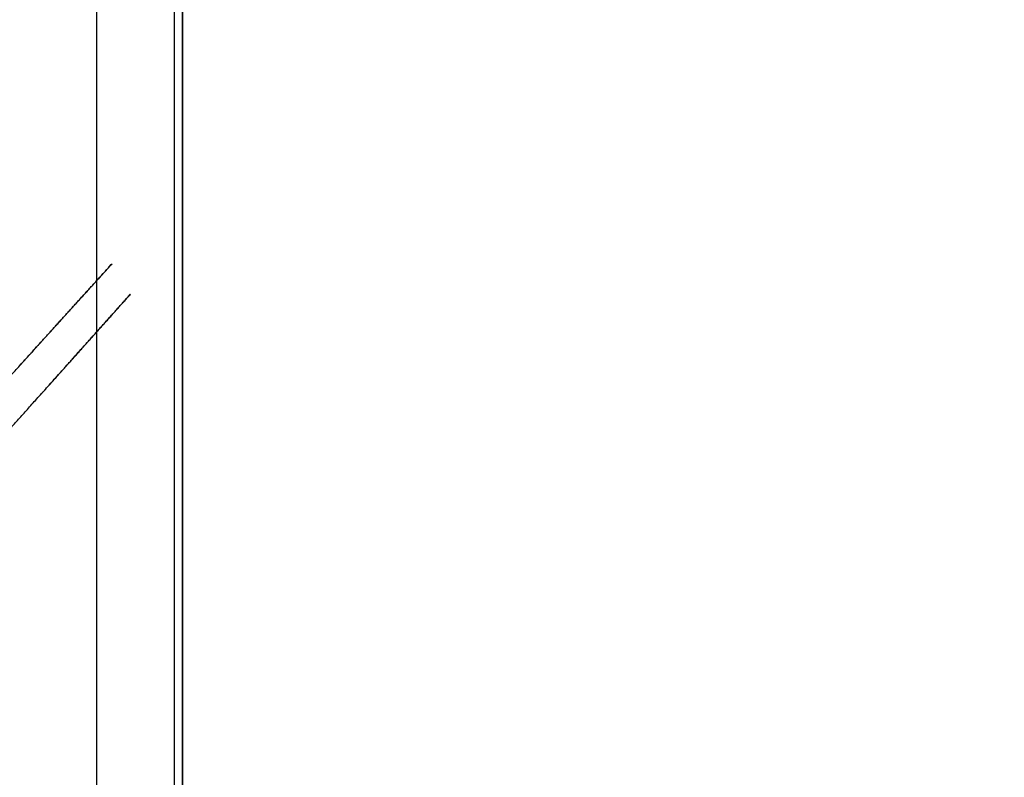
# Model space of a CAD drawing. Header units: millimetres. Extents: x -380 to 381, y -251 to 250.
# Tile 125 of 256: x 105 to 130, y -175 to -156. Entities that reach past the tile are written whole.
import ezdxf

# ---------------------------------------------------------------- set-up
doc = ezdxf.new("R2010")
doc.units = ezdxf.units.MM
doc.layers.add('Standard', color=7, linetype='Continuous', true_color=0x000000)

msp = doc.modelspace()

# ---------------------------------------------------------------- linework, layer by layer
at = {"layer": 'Standard', "color": 253, "true_color": 0xa1a1a1}
for p, q in [((107, -219, -29.85), (107, 197, -29.85)), ((109.2, -218.8, -29.75), (109.2, 196.8, -29.75))]:
    msp.add_line(p, q, dxfattribs=at)
for points in [[(107, -219, -14), (107, -11, -14), (107, 197, -14)], [(107, -219, -45.7), (107, -11, -45.7), (107, 197, -45.7)], [(109, -219, -47.7), (109, -11, -47.7), (109, 197, -47.7)], [(109.2, 196.8, -14), (109.2, -11, -14), (109.2, -218.8, -14)], [(109.2, -218.8, -45.5), (109.2, -11, -45.5), (109.2, 196.8, -45.5)], [(128.934, -207.055, -172), (205.083, -182.223, -172), (281.232, -157.391, -172)], [(128.934, -207.055, -164.5), (205.083, -182.223, -164.5), (281.232, -157.391, -164.5)], [(281.232, -157.391, -149), (205.083, -182.223, -149), (128.934, -207.055, -149)], [(261.31, -161.178, -191.566), (194.723, -182.892, -191.566), (128.135, -204.606, -191.566)]]:
    msp.add_open_spline(points, degree=2, dxfattribs=at)
for points, knots in [([(103.367, -166.659, -59.843), (103.383, -166.641, -58.917), (103.519, -166.49, -57.995), (103.775, -166.208, -57.124), (104.499, -165.41, -55.574), (105.559, -164.241, -54.537), (106.151, -163.589, -54.179), (106.773, -162.902, -54), (107.396, -162.216, -54)], [0.000001, 0.000001, 0.000001, 0.000001, 0.000001, 0.000001, 3, 3, 3, 6, 6, 6, 6, 6, 6]), ([(105.045, -164.808, -59.909), (105.055, -164.797, -59.368), (105.134, -164.709, -58.83), (105.284, -164.545, -58.322), (105.706, -164.079, -57.418), (106.324, -163.397, -56.813), (106.67, -163.017, -56.604), (107.033, -162.616, -56.5), (107.396, -162.216, -56.5)], [0.000013, 0.000013, 0.000013, 0.000013, 0.000013, 0.000013, 3, 3, 3, 6.000001, 6.000001, 6.000001, 6.000001, 6.000001, 6.000001]), ([(103.869, -167.464, -143.157), (103.886, -167.445, -144.083), (104.021, -167.294, -145.005), (104.275, -167.01, -145.876), (104.994, -166.207, -147.426), (106.047, -165.032, -148.463), (106.634, -164.376, -148.821), (107.252, -163.686, -149), (107.87, -162.995, -149)], [0, 0, 0, 0, 0, 0, 4.031561, 4.031561, 4.031561, 8.062101, 8.062101, 8.062101, 8.062101, 8.062101, 8.062101]), ([(105.537, -165.602, -143.091), (105.546, -165.591, -143.632), (105.625, -165.503, -144.17), (105.773, -165.337, -144.678), (106.193, -164.869, -145.582), (106.807, -164.183, -146.187), (107.149, -163.801, -146.396), (107.51, -163.398, -146.5), (107.87, -162.995, -146.5)], [0.000102, 0.000102, 0.000102, 0.000102, 0.000102, 0.000102, 4.031566, 4.031566, 4.031566, 8.061997, 8.061997, 8.061997, 8.061997, 8.061997, 8.061997])]:
    msp.add_open_spline(points, degree=5, knots=knots, dxfattribs=at)

doc.saveas('drawing.dxf')
